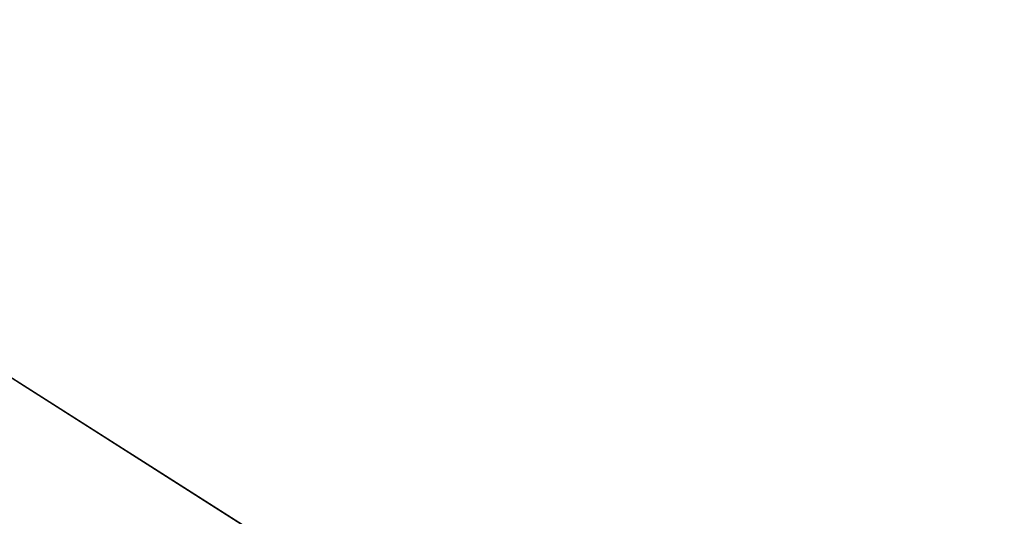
# Model space of a CAD drawing. Extents: x 1160061 to 2574774, y 200346 to 1150371.
# Tile 122 of 123: x 2177289 to 2482675, y 521179 to 675356. Entities that reach past the tile are written whole.
import ezdxf

# ---------------------------------------------------------------- set-up
doc = ezdxf.new("R2010")
doc.units = 0
doc.header["$MEASUREMENT"] = 0
doc.layers.add('Prop Drainage Structure Scour Hole Detail CELL', color=9, linetype='Continuous', lineweight=30)
doc.layers.add('Typical Terminator CELL', color=7, linetype='Continuous', lineweight=0)
doc.styles.add('Style-GEOMETRICFUTURA_211_M_L', font='GEOMETRICFUTURA_211_M_L.shx')
doc.dimstyles.new('erosion_control', dxfattribs={"dimtxt": 4.99999, "dimasz": 9.99998, "dimexe": 2.499995, "dimexo": 2.499995, "dimgap": 2.499995, "dimtad": 0, "dimtih": 1, "dimtoh": 1, "dimzin": 3, "dimdsep": 46, "dimtxsty": 'Style-GEOMETRICFUTURA_211_M_L', "dimcen": 0.09, "dimaunit": 1, "dimadec": 4, "dimazin": 3, "dimtfac": 1, "dimtofl": 0, "dimtmove": 0, "dimatfit": 1, "dimfxl": 1, "dimtzin": 3, "dimlwd": 106, "dimarcsym": 0})

# ---------------------------------------------------------------- blocks, each defined once
blk = doc.blocks.new('TERMINATOR_0.5')
at = {"color": 1, "linetype": 'Continuous', "lineweight": 0}
blk.add_line((0, 0), (-0.992551, -0.12183), dxfattribs=at)
at = {"layer": 'Typical Terminator CELL', "color": 1, "linetype": 'Continuous', "lineweight": 0, "extrusion": (0, 0, -1)}
blk.add_solid([(1.016539, 0.122782), (0, 0), (0.866019, -0.106299), (0.961185, -0.373521)], dxfattribs=at)
blk = doc.blocks.new('PROP DRAINAGE STRUCTURE SCOUR HOLE DETAIL')
at = {"layer": 'Prop Drainage Structure Scour Hole Detail CELL', "lineweight": 13, "annotation_type": 0, "has_hookline": 1, "hookline_direction": 1, "horizontal_direction": (0.160147, 0.987093, 0)}
for points, text_width in [([(85.237387, 180.033314), (574895.006536, 1339718.847286)], 35.884777), ([(107.358259, 42.535433), (574927.015532, 1339896.744006)], 61.936846), ([(116.167115, 46.576125), (574887.486302, 1339875.985101)], 7.606045), ([(117.374823, 167.995839), (574899.508765, 1339774.464058)], 48.18051), ([(148.543029, 41.906318), (574865.250415, 1339925.777013)], 36.375685), ([(165.787546, 46.508689), (574861.7786, 1339889.752708)], 17.053299)]:
    blk.add_leader(points, dimstyle='erosion_control', override={"dimtxt": 3.999992, "dimasz": 3.999992, "dimgap": 1.999996, "dimldrblk": 'TERMINATOR_0.5', "dimlwd": -2}, dxfattribs=dict(at, text_width=text_width))

msp = doc.modelspace()

# ---------------------------------------------------------------- block references
at = {"layer": 'Prop Drainage Structure Scour Hole Detail CELL', "rotation": 80.78459}
msp.add_blockref('PROP DRAINAGE STRUCTURE SCOUR HOLE DETAIL', (2482693, 368280), dxfattribs=at)

doc.saveas('drawing.dxf')
